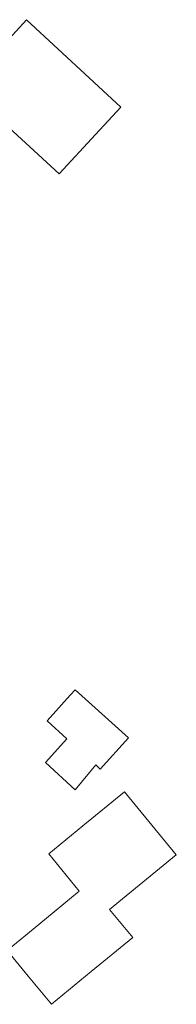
# Model space of a CAD drawing. Header units: metres. Extents: x 98034 to 106916, y 385129 to 392749.
# Tile 7 of 25: x 98973 to 98987, y 385304 to 385396. Entities that reach past the tile are written whole.
import ezdxf

# ---------------------------------------------------------------- set-up
doc = ezdxf.new("R2010")
doc.units = ezdxf.units.M
doc.layers.add('B-WE-OG-TOPOGRAFIE_BEBOUWING-G', color=8, linetype='Continuous', lineweight=13)
doc.layers.add('X-XX-AL-VERWIJZING-G', color=7, linetype='Continuous', lineweight=13)

# ---------------------------------------------------------------- blocks, each defined once
blk = doc.blocks.new('kadata')
at = {"layer": 'B-WE-OG-TOPOGRAFIE_BEBOUWING-G', "flags": 128}
for points in [[(98981.998, 385387.392), (98973.205, 385395.543), (98962.09, 385383.359), (98962.016, 385383.427), (98960.432, 385381.69), (98957.041, 385378.018), (98963.291, 385372.249), (98968.272, 385377.71), (98965.391, 385380.35), (98970.781, 385386.229), (98976.24, 385381.18), (98979.641, 385384.849), (98981.998, 385387.392)], [(98982.7, 385328.68), (98977.742, 385333.169), (98977.288, 385332.668)], [(98977.288, 385332.668), (98975.122, 385330.279), (98976.963, 385328.612), (98974.988, 385326.405), (98977.734, 385323.869), (98979.653, 385326.176), (98980.081, 385325.789), (98982.7, 385328.68)], [(98987.149, 385317.804), (98982.323, 385323.68), (98978.459, 385320.507), (98975.276, 385317.892), (98978.127, 385314.421), (98974.349, 385311.318), (98971.42, 385308.912), (98973.382, 385306.524), (98975.545, 385303.89), (98979.237, 385306.931), (98983.096, 385310.11), (98980.942, 385312.725), (98987.149, 385317.804)]]:
    blk.add_lwpolyline(points, dxfattribs=at)

msp = doc.modelspace()

# ---------------------------------------------------------------- block references
at = {"layer": 'X-XX-AL-VERWIJZING-G', "rotation": 360}
msp.add_blockref('kadata', (0, 0), dxfattribs=at)
msp.add_blockref('kadata', (0, 0), dxfattribs=at)

doc.saveas('drawing.dxf')
